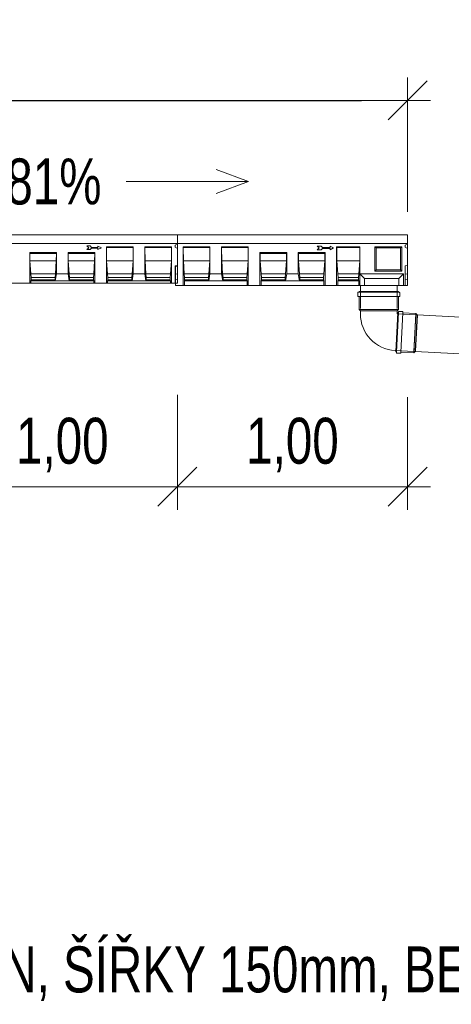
# Model space of a CAD drawing. Header units: metres. Extents: x 132658.5 to 132700.5, y 77167.9 to 77197.6.
# Tile 5 of 23: x 132664.1 to 132665.9, y 77175.1 to 77179.4. Entities that reach past the tile are written whole.
import ezdxf
from ezdxf.enums import TextEntityAlignment as Align

# ---------------------------------------------------------------- set-up
doc = ezdxf.new("R2010")
doc.units = ezdxf.units.M
doc.header["$MEASUREMENT"] = 0
doc.linetypes.add('STRICHPUNKT', pattern=[1, 0.5, -0.25, 0, -0.25])
doc.layers.get('0').update_dxf_attribs({"lineweight": 13})
doc.layers.get('DEFPOINTS').update_dxf_attribs({"lineweight": 0})
for name, color, linetype, lineweight in [('DUENN', 4, 'Continuous', 0), ('DUENN-18', 94, 'Continuous', 0), ('KOTY', 7, 'Continuous', 13), ('KRESBA', 6, 'Continuous', 0), ('MITTE', 1, 'STRICHPUNKT', 0), ('OSMA_KG-System(PPs)-view', 30, 'Continuous', 0), ('SICHTBAR', 7, 'Continuous', 0)]:
    doc.layers.add(name, color=color, linetype=linetype, lineweight=lineweight)
doc.styles.add('STYLE-ARIAL', font='arial.ttf')
doc.styles.add('STYLE-ARIAL_CE_-TTF', font='Arial CE -ttf.shx')
doc.dimstyles.new('250', dxfattribs={"dimtxt": 0.5, "dimasz": 0.5, "dimexe": 0.25, "dimexo": 0.25, "dimgap": 0.25, "dimtad": 1, "dimdec": 0, "dimlfac": 1000, "dimdsep": 46, "dimtxsty": 'STYLE-ARIAL_CE_-TTF', "dimblk": 'KOTA_ZN250_1.0', "dimcen": 0, "dimadec": 4, "dimazin": 3, "dimtfac": 1, "dimtdec": 0, "dimtofl": 0, "dimtmove": 2, "dimatfit": 1, "dimldrblk": 'OBLIQUE', "dimfxl": 0, "dimfrac": 2, "dimtolj": 1, "dimarcsym": 0})

# ---------------------------------------------------------------- blocks, each defined once
blk = doc.blocks.new('KOTA_ZN250')
at = {"color": 0, "linetype": 'ByBlock', "lineweight": -2, "ltscale": 0.25}
for p, q in [((0, -0.25), (0, 0.25)), ((0.212, 0.212), (-0.212, -0.212)), ((-0.25, 0), (0.25, 0))]:
    blk.add_line(p, q, dxfattribs=at)
blk = doc.blocks.new('KOTA_ZN250_1.0')
blk.add_line((0, 0), (-1, 0))
at = {"layer": 'KOTY', "ltscale": 0.25}
for p, q in [((0, -0.5), (0, 0.5)), ((0.424, 0.424), (-0.424, -0.424)), ((-0.5, 0), (0.5, 0))]:
    blk.add_line(p, q, dxfattribs=at)
blk = doc.blocks.new('*D115')
at = {"layer": 'DEFPOINTS', "color": 0, "linetype": 'Continuous', "lineweight": 13}
for p in [(132665.7499, 77179.0817), (132661.4499, 77178.4973), (132665.7499, 77178.4973)]:
    blk.add_point(p, dxfattribs=at)
at = {"layer": 'KOTY', "linetype": 'Continuous'}
for p, q in [((132661.4499, 77178.5973), (132661.4499, 77179.1817)), ((132665.7499, 77178.5973), (132665.7499, 77179.1817))]:
    blk.add_line(p, q, dxfattribs=at)
at = {"layer": 'KOTY', "color": 0, "linetype": 'Continuous', "lineweight": -2}
blk.add_line((132661.6499, 77179.0817), (132665.5499, 77179.0817), dxfattribs=at)
at = {"layer": 'KOTY', "color": 0, "linetype": 'Continuous', "lineweight": -2, "xscale": 0.2, "yscale": 0.2, "zscale": 0.2, "rotation": 180}
blk.add_blockref('KOTA_ZN250_1.0', (132661.4499, 77179.0817), dxfattribs=at)
at = {"layer": 'KOTY', "color": 0, "linetype": 'Continuous', "lineweight": -2, "xscale": 0.2, "yscale": 0.2, "zscale": 0.2}
blk.add_blockref('KOTA_ZN250_1.0', (132665.7499, 77179.0817), dxfattribs=at)
at = {"layer": 'KOTY', "color": 0, "linetype": 'Continuous', "lineweight": 13, "insert": (132663.5999, 77179.3019), "char_height": 0.2, "attachment_point": 5, "style": 'STYLE-ARIAL'}
blk.add_mtext('\\A1;\\H1x;\\W0.74;4,30', dxfattribs=at)
blk = doc.blocks.new('_Oblique')
at = {"color": 0, "linetype": 'ByBlock', "lineweight": -2}
blk.add_line((0.5, 0.5), (-0.5, -0.5), dxfattribs=at)

msp = doc.modelspace()

# ---------------------------------------------------------------- linework, layer by layer
at = {"layer": 'DUENN', "color": 7, "lineweight": 0, "ltscale": 0.001}
for p, q in [((132664.3708, 77178.4487), (132664.3572, 77178.4487)), ((132664.3572, 77178.4487), (132664.3651, 77178.4408)), ((132664.3651, 77178.4408), (132664.3572, 77178.4329)), ((132664.3572, 77178.4329), (132664.3708, 77178.4329)), ((132664.3771, 77178.4424), (132664.3708, 77178.4487)), ((132664.3708, 77178.4329), (132664.3771, 77178.4392)), ((132664.4044, 77178.4424), (132664.3771, 77178.4424)), ((132664.3771, 77178.4392), (132664.4044, 77178.4392)), ((132664.4202, 77178.4408), (132664.4044, 77178.4476)), ((132664.4044, 77178.4476), (132664.4044, 77178.4424)), ((132664.4044, 77178.434), (132664.4202, 77178.4408)), ((132664.4044, 77178.4392), (132664.4044, 77178.434)), ((132665.3742, 77178.4485), (132665.3571, 77178.4485)), ((132665.3571, 77178.4485), (132665.3656, 77178.44)), ((132665.3571, 77178.4315), (132665.3656, 77178.44)), ((132665.3742, 77178.4315), (132665.3571, 77178.4315)), ((132665.3806, 77178.4421), (132665.3742, 77178.4485)), ((132665.3806, 77178.4379), (132665.3742, 77178.4315)), ((132665.4139, 77178.4421), (132665.3806, 77178.4421)), ((132665.4139, 77178.4379), (132665.3806, 77178.4379)), ((132665.428, 77178.44), (132665.4139, 77178.4481)), ((132665.4139, 77178.4481), (132665.4139, 77178.4421)), ((132665.428, 77178.44), (132665.4139, 77178.4319)), ((132665.4139, 77178.4319), (132665.4139, 77178.4379))]:
    msp.add_line(p, q, dxfattribs=at)
at = {"layer": 'DUENN-18', "color": 7, "linetype": 'Continuous', "lineweight": 0, "ltscale": 0.001}
for p, q in [((132664.1082, 77178.2873), (132664.1082, 77178.4203)), ((132664.1082, 77178.4203), (132664.109, 77178.4159)), ((132664.1082, 77178.4203), (132664.2249, 77178.4203)), ((132664.1093, 77178.3848), (132664.109, 77178.4159)), ((132664.109, 77178.4159), (132664.2241, 77178.4159)), ((132664.2241, 77178.4159), (132664.2238, 77178.3848)), ((132664.2241, 77178.4159), (132664.2249, 77178.4203)), ((132664.2249, 77178.4203), (132664.2249, 77178.3273)), ((132664.2749, 77178.3273), (132664.2749, 77178.4203)), ((132664.2749, 77178.4203), (132664.2757, 77178.4159)), ((132664.2749, 77178.4203), (132664.3916, 77178.4203)), ((132664.276, 77178.3848), (132664.2757, 77178.4159)), ((132664.2757, 77178.4159), (132664.3908, 77178.4159)), ((132664.3908, 77178.4159), (132664.3905, 77178.3848)), ((132664.3908, 77178.4159), (132664.3916, 77178.4203)), ((132664.3916, 77178.4203), (132664.3916, 77178.2873)), ((132664.5582, 77178.4453), (132664.4416, 77178.4453)), ((132664.4421, 77178.4423), (132664.4416, 77178.4453)), ((132664.4416, 77178.2873), (132664.4416, 77178.4453)), ((132664.4421, 77178.4423), (132664.5577, 77178.4423)), ((132664.4426, 77178.3848), (132664.4421, 77178.4423)), ((132664.5577, 77178.4423), (132664.5572, 77178.3848)), ((132664.5582, 77178.4453), (132664.5577, 77178.4423)), ((132664.5582, 77178.3273), (132664.5582, 77178.4453)), ((132664.7249, 77178.4453), (132664.6082, 77178.4453)), ((132664.6088, 77178.4423), (132664.6082, 77178.4453)), ((132664.6082, 77178.3273), (132664.6082, 77178.4453)), ((132664.6088, 77178.4423), (132664.7244, 77178.4423)), ((132664.6093, 77178.3848), (132664.6088, 77178.4423)), ((132664.7244, 77178.4423), (132664.7238, 77178.3848)), ((132664.7249, 77178.4453), (132664.7244, 77178.4423)), ((132664.7249, 77178.2873), (132664.7249, 77178.4453)), ((132664.7749, 77178.2773), (132664.7749, 77178.4453)), ((132664.7754, 77178.4423), (132664.7749, 77178.4453)), ((132664.8916, 77178.4453), (132664.7749, 77178.4453)), ((132664.776, 77178.3848), (132664.7754, 77178.4423)), ((132664.7754, 77178.4423), (132664.891, 77178.4423)), ((132664.891, 77178.4423), (132664.8905, 77178.3848)), ((132664.8916, 77178.4453), (132664.891, 77178.4423)), ((132664.8916, 77178.4453), (132664.8916, 77178.3273)), ((132664.9416, 77178.3273), (132664.9416, 77178.4453)), ((132664.9421, 77178.4423), (132664.9416, 77178.4453)), ((132665.0582, 77178.4453), (132664.9416, 77178.4453)), ((132664.9426, 77178.3848), (132664.9421, 77178.4423)), ((132664.9421, 77178.4423), (132665.0577, 77178.4423)), ((132665.0577, 77178.4423), (132665.0572, 77178.3848)), ((132665.0582, 77178.4453), (132665.0577, 77178.4423)), ((132665.0582, 77178.4453), (132665.0582, 77178.2773)), ((132665.1082, 77178.4203), (132665.2249, 77178.4203)), ((132665.1082, 77178.4203), (132665.109, 77178.4159)), ((132665.1082, 77178.2773), (132665.1082, 77178.4203)), ((132665.109, 77178.4159), (132665.2241, 77178.4159)), ((132665.1093, 77178.3848), (132665.109, 77178.4159)), ((132665.2241, 77178.4159), (132665.2238, 77178.3848)), ((132665.2241, 77178.4159), (132665.2249, 77178.4203)), ((132665.2249, 77178.4203), (132665.2249, 77178.3273)), ((132665.2749, 77178.4203), (132665.3916, 77178.4203)), ((132665.2749, 77178.4203), (132665.2757, 77178.4159)), ((132665.2749, 77178.3273), (132665.2749, 77178.4203)), ((132665.2757, 77178.4159), (132665.3908, 77178.4159)), ((132665.276, 77178.3848), (132665.2757, 77178.4159)), ((132665.3908, 77178.4159), (132665.3905, 77178.3848)), ((132665.3908, 77178.4159), (132665.3916, 77178.4203)), ((132665.3916, 77178.4203), (132665.3916, 77178.2773)), ((132664.1093, 77178.3848), (132664.2238, 77178.3848)), ((132664.1133, 77178.3273), (132664.1093, 77178.3848)), ((132664.2238, 77178.3848), (132664.2198, 77178.3273)), ((132664.276, 77178.3848), (132664.3905, 77178.3848)), ((132664.28, 77178.3273), (132664.276, 77178.3848)), ((132664.3905, 77178.3848), (132664.3865, 77178.3273)), ((132664.4426, 77178.3848), (132664.5572, 77178.3848)), ((132664.4467, 77178.3273), (132664.4426, 77178.3848)), ((132664.5572, 77178.3848), (132664.5532, 77178.3273)), ((132664.6093, 77178.3848), (132664.7238, 77178.3848)), ((132664.6133, 77178.3273), (132664.6093, 77178.3848)), ((132664.7238, 77178.3848), (132664.7198, 77178.3273)), ((132664.78, 77178.3273), (132664.776, 77178.3848)), ((132664.776, 77178.3848), (132664.8905, 77178.3848)), ((132664.8905, 77178.3848), (132664.8865, 77178.3273)), ((132664.9466, 77178.3273), (132664.9426, 77178.3848)), ((132664.9426, 77178.3848), (132665.0572, 77178.3848)), ((132665.0572, 77178.3848), (132665.0531, 77178.3273)), ((132665.1133, 77178.3273), (132665.1093, 77178.3848)), ((132665.1093, 77178.3848), (132665.2238, 77178.3848)), ((132665.2238, 77178.3848), (132665.2198, 77178.3273)), ((132665.28, 77178.3273), (132665.276, 77178.3848)), ((132665.276, 77178.3848), (132665.3905, 77178.3848)), ((132665.3905, 77178.3848), (132665.3865, 77178.3273)), ((132664.1133, 77178.3273), (132664.2198, 77178.3273)), ((132664.1148, 77178.3123), (132664.1133, 77178.3273)), ((132664.2198, 77178.3273), (132664.2183, 77178.3123)), ((132664.2249, 77178.3273), (132664.2196, 77178.2973)), ((132664.2749, 77178.3273), (132664.2249, 77178.3273)), ((132664.2802, 77178.2973), (132664.2749, 77178.3273)), ((132664.28, 77178.3273), (132664.3865, 77178.3273)), ((132664.2815, 77178.3123), (132664.28, 77178.3273)), ((132664.3865, 77178.3273), (132664.385, 77178.3123)), ((132664.4467, 77178.3273), (132664.5532, 77178.3273)), ((132664.4482, 77178.3123), (132664.4467, 77178.3273)), ((132664.5532, 77178.3273), (132664.5516, 77178.3123)), ((132664.5582, 77178.3273), (132664.553, 77178.2973)), ((132664.6082, 77178.3273), (132664.5582, 77178.3273)), ((132664.6135, 77178.2973), (132664.6082, 77178.3273)), ((132664.6133, 77178.3273), (132664.7198, 77178.3273)), ((132664.6149, 77178.3123), (132664.6133, 77178.3273)), ((132664.7198, 77178.3273), (132664.7183, 77178.3123)), ((132664.7815, 77178.3123), (132664.78, 77178.3273)), ((132664.78, 77178.3273), (132664.8865, 77178.3273)), ((132664.8865, 77178.3273), (132664.8849, 77178.3123)), ((132664.8916, 77178.3273), (132664.8863, 77178.2973)), ((132664.9416, 77178.3273), (132664.8916, 77178.3273)), ((132664.9468, 77178.2973), (132664.9416, 77178.3273)), ((132664.9482, 77178.3123), (132664.9466, 77178.3273)), ((132664.9466, 77178.3273), (132665.0531, 77178.3273)), ((132665.0531, 77178.3273), (132665.0516, 77178.3123)), ((132665.1148, 77178.3123), (132665.1133, 77178.3273)), ((132665.1133, 77178.3273), (132665.2198, 77178.3273)), ((132665.2198, 77178.3273), (132665.2183, 77178.3123)), ((132665.2249, 77178.3273), (132665.2196, 77178.2973)), ((132665.2749, 77178.3273), (132665.2249, 77178.3273)), ((132665.2802, 77178.2973), (132665.2749, 77178.3273)), ((132665.2815, 77178.3123), (132665.28, 77178.3273)), ((132665.28, 77178.3273), (132665.3865, 77178.3273)), ((132665.3865, 77178.3273), (132665.385, 77178.3123)), ((132664.1135, 77178.2973), (132664.1148, 77178.3016)), ((132664.1135, 77178.2973), (132664.2196, 77178.2973)), ((132664.1135, 77178.2873), (132664.1135, 77178.2973)), ((132664.1148, 77178.3123), (132664.2183, 77178.3123)), ((132664.1148, 77178.3016), (132664.1148, 77178.3123)), ((132664.1148, 77178.3016), (132664.2183, 77178.3016)), ((132664.2183, 77178.3123), (132664.2183, 77178.3016)), ((132664.2183, 77178.3016), (132664.2196, 77178.2973)), ((132664.2196, 77178.2973), (132664.2802, 77178.2973)), ((132664.2802, 77178.2973), (132664.2815, 77178.3016)), ((132664.2802, 77178.2973), (132664.3863, 77178.2973)), ((132664.2815, 77178.3123), (132664.385, 77178.3123)), ((132664.2815, 77178.3016), (132664.2815, 77178.3123)), ((132664.2815, 77178.3016), (132664.385, 77178.3016)), ((132664.385, 77178.3123), (132664.385, 77178.3016)), ((132664.385, 77178.3016), (132664.3863, 77178.2973)), ((132664.3863, 77178.2973), (132664.3863, 77178.2873)), ((132664.4469, 77178.2973), (132664.4482, 77178.3016)), ((132664.4469, 77178.2973), (132664.553, 77178.2973)), ((132664.4469, 77178.2873), (132664.4469, 77178.2973)), ((132664.4482, 77178.3123), (132664.5516, 77178.3123)), ((132664.4482, 77178.3016), (132664.4482, 77178.3123)), ((132664.4482, 77178.3016), (132664.5516, 77178.3016)), ((132664.5516, 77178.3123), (132664.5516, 77178.3016)), ((132664.5516, 77178.3016), (132664.553, 77178.2973)), ((132664.553, 77178.2973), (132664.6135, 77178.2973)), ((132664.6135, 77178.2973), (132664.6149, 77178.3016)), ((132664.6135, 77178.2973), (132664.7196, 77178.2973)), ((132664.6149, 77178.3123), (132664.7183, 77178.3123)), ((132664.6149, 77178.3016), (132664.6149, 77178.3123)), ((132664.6149, 77178.3016), (132664.7183, 77178.3016)), ((132664.7183, 77178.3123), (132664.7183, 77178.3016)), ((132664.7183, 77178.3016), (132664.7196, 77178.2973)), ((132664.7196, 77178.2973), (132664.7196, 77178.2873)), ((132664.7802, 77178.2973), (132664.7815, 77178.3016)), ((132664.7802, 77178.2773), (132664.7802, 77178.2973)), ((132664.7802, 77178.2973), (132664.8863, 77178.2973)), ((132664.7815, 77178.3016), (132664.7815, 77178.3123)), ((132664.7815, 77178.3123), (132664.8849, 77178.3123)), ((132664.7815, 77178.3016), (132664.8849, 77178.3016)), ((132664.8849, 77178.3123), (132664.8849, 77178.3016)), ((132664.8849, 77178.3016), (132664.8863, 77178.2973)), ((132664.8863, 77178.2973), (132664.9468, 77178.2973)), ((132664.9468, 77178.2973), (132664.9482, 77178.3016)), ((132664.9468, 77178.2973), (132665.0529, 77178.2973)), ((132664.9482, 77178.3016), (132664.9482, 77178.3123)), ((132664.9482, 77178.3123), (132665.0516, 77178.3123)), ((132664.9482, 77178.3016), (132665.0516, 77178.3016)), ((132665.0516, 77178.3123), (132665.0516, 77178.3016)), ((132665.0516, 77178.3016), (132665.0529, 77178.2973)), ((132665.0529, 77178.2973), (132665.0529, 77178.2773)), ((132665.1135, 77178.2973), (132665.1148, 77178.3016)), ((132665.1135, 77178.2773), (132665.1135, 77178.2973)), ((132665.1135, 77178.2973), (132665.2196, 77178.2973)), ((132665.1148, 77178.3016), (132665.1148, 77178.3123)), ((132665.1148, 77178.3123), (132665.2183, 77178.3123)), ((132665.1148, 77178.3016), (132665.2183, 77178.3016)), ((132665.2183, 77178.3123), (132665.2183, 77178.3016)), ((132665.2183, 77178.3016), (132665.2196, 77178.2973)), ((132665.2196, 77178.2973), (132665.2802, 77178.2973)), ((132665.2802, 77178.2973), (132665.2815, 77178.3016)), ((132665.2802, 77178.2973), (132665.3863, 77178.2973)), ((132665.2815, 77178.3016), (132665.2815, 77178.3123)), ((132665.2815, 77178.3123), (132665.385, 77178.3123)), ((132665.2815, 77178.3016), (132665.385, 77178.3016)), ((132665.385, 77178.3123), (132665.385, 77178.3016)), ((132665.385, 77178.3016), (132665.3863, 77178.2973)), ((132665.3863, 77178.2973), (132665.3863, 77178.2773))]:
    msp.add_line(p, q, dxfattribs=at)
at = {"layer": 'DUENN-18', "color": 7, "linetype": 'Continuous', "lineweight": 0}
for p, q in [((132665.5432, 77178.4453), (132665.4416, 77178.4453)), ((132665.4421, 77178.4423), (132665.4416, 77178.4453)), ((132665.4416, 77178.2773), (132665.4416, 77178.4453)), ((132665.4421, 77178.4423), (132665.5432, 77178.4423)), ((132665.4426, 77178.3848), (132665.4421, 77178.4423)), ((132665.5427, 77178.4423), (132665.5422, 77178.3848)), ((132665.5432, 77178.4453), (132665.5427, 77178.4423)), ((132665.5432, 77178.3273), (132665.5432, 77178.4453)), ((132665.7249, 77178.4453), (132665.6082, 77178.4453)), ((132665.6082, 77178.4453), (132665.6132, 77178.4403)), ((132665.6082, 77178.4453), (132665.6082, 77178.3393)), ((132665.6132, 77178.4403), (132665.7199, 77178.4403)), ((132665.6132, 77178.3443), (132665.6132, 77178.4403)), ((132665.7249, 77178.4453), (132665.7199, 77178.4403)), ((132665.7199, 77178.4403), (132665.7199, 77178.3443)), ((132665.7249, 77178.3393), (132665.7249, 77178.4453)), ((132665.4426, 77178.3848), (132665.5432, 77178.3848)), ((132665.4466, 77178.3273), (132665.4426, 77178.3848)), ((132665.5422, 77178.3848), (132665.5381, 77178.3273)), ((132665.4466, 77178.3273), (132665.5381, 77178.3273)), ((132665.4482, 77178.3123), (132665.4466, 77178.3273)), ((132665.5381, 77178.3273), (132665.5366, 77178.3123)), ((132665.5432, 77178.2773), (132665.5432, 77178.3273)), ((132665.7319, 77178.3273), (132665.5432, 77178.3273)), ((132665.5632, 77178.3073), (132665.5432, 77178.3273)), ((132665.6082, 77178.3393), (132665.6132, 77178.3443)), ((132665.6082, 77178.3393), (132665.7249, 77178.3393)), ((132665.7199, 77178.3443), (132665.6132, 77178.3443)), ((132665.7319, 77178.3273), (132665.7119, 77178.3073)), ((132665.7249, 77178.3393), (132665.7199, 77178.3443)), ((132665.7319, 77178.2773), (132665.7319, 77178.3273)), ((132665.4468, 77178.2973), (132665.4482, 77178.3016)), ((132665.4468, 77178.2973), (132665.5379, 77178.2973)), ((132665.4468, 77178.2773), (132665.4468, 77178.2973)), ((132665.4482, 77178.3123), (132665.5366, 77178.3123)), ((132665.4482, 77178.3016), (132665.4482, 77178.3123)), ((132665.4482, 77178.3016), (132665.5366, 77178.3016)), ((132665.5366, 77178.3123), (132665.5366, 77178.3016)), ((132665.5366, 77178.3016), (132665.5379, 77178.2973)), ((132665.5379, 77178.2973), (132665.5379, 77178.2773)), ((132665.5632, 77178.2773), (132665.5632, 77178.3073)), ((132665.7119, 77178.3073), (132665.5632, 77178.3073)), ((132665.7119, 77178.2773), (132665.7119, 77178.3073))]:
    msp.add_line(p, q, dxfattribs=at)
at = {"layer": 'KOTY', "linetype": 'Continuous'}
for p, q in [((132664.7499, 77177.8006), (132664.7499, 77177.3013)), ((132665.7499, 77177.7906), (132665.7499, 77177.3013))]:
    msp.add_line(p, q, dxfattribs=at)
at = {"layer": 'KOTY', "color": 7, "linetype": 'Continuous', "lineweight": 13}
for p, q in [((132663.7499, 77177.4013), (132664.7499, 77177.4013)), ((132664.7499, 77177.4013), (132665.7499, 77177.4013))]:
    msp.add_line(p, q, dxfattribs=at)
at = {"layer": 'KRESBA', "color": 7, "lineweight": 13, "ltscale": 0.25}
for p, q in [((132665.0588, 77178.7294), (132664.9184, 77178.7813)), ((132664.5267, 77178.7294), (132665.0588, 77178.7294)), ((132665.0588, 77178.7294), (132664.9184, 77178.6775))]:
    msp.add_line(p, q, dxfattribs=at)
at = {"layer": 'MITTE', "color": 7, "lineweight": 0, "ltscale": 0.005}
for p, q in [((132665.5449, 77178.2773), (132665.5449, 77178.1667)), ((132665.7049, 77178.2773), (132665.7049, 77178.1667)), ((132665.7049, 77178.1667), (132665.5449, 77178.1667)), ((132665.7049, 77178.1667), (132665.5449, 77178.1667))]:
    msp.add_line(p, q, dxfattribs=at)
at = {"layer": 'OSMA_KG-System(PPs)-view', "color": 7, "lineweight": 0}
for p, q in [((132665.5339, 77178.2453), (132665.5339, 77178.2309)), ((132665.5395, 77178.2473), (132665.5359, 77178.2473)), ((132665.5395, 77178.2507), (132665.5395, 77178.2473)), ((132665.7103, 77178.2507), (132665.5395, 77178.2507)), ((132665.7103, 77178.2473), (132665.5395, 77178.2473)), ((132665.541, 77178.2507), (132665.7088, 77178.2507)), ((132665.7103, 77178.2507), (132665.7103, 77178.2473)), ((132665.7103, 77178.2473), (132665.7139, 77178.2473)), ((132665.7159, 77178.2453), (132665.7159, 77178.2309)), ((132665.5359, 77178.2289), (132665.5395, 77178.2289)), ((132665.5395, 77178.2289), (132665.5395, 77178.1721)), ((132665.7103, 77178.2289), (132665.5395, 77178.2289)), ((132665.7103, 77178.2289), (132665.7103, 77178.1721)), ((132665.7139, 77178.2289), (132665.7103, 77178.2289)), ((132665.5395, 77178.1721), (132665.5449, 77178.1667)), ((132665.7103, 77178.1721), (132665.5395, 77178.1721)), ((132665.5449, 77178.1536), (132665.5449, 77178.1667)), ((132665.7049, 77178.1667), (132665.5449, 77178.1667)), ((132665.6987, 77177.9883), (132665.7077, 77178.1589)), ((132665.7076, 77178.1574), (132665.6988, 77177.9898)), ((132665.7021, 77177.9881), (132665.7111, 77178.1587)), ((132665.7103, 77178.1721), (132665.7049, 77178.1667)), ((132665.7049, 77178.1667), (132665.7049, 77178.1536)), ((132665.7049, 77178.1536), (132665.7859, 77178.1494)), ((132665.7077, 77178.1589), (132665.7111, 77178.1587)), ((132665.7111, 77178.1587), (132665.7112, 77178.1623)), ((132665.7133, 77178.1642), (132665.7277, 77178.1634)), ((132665.7205, 77177.9872), (132665.7294, 77178.1578)), ((132665.7296, 77178.1613), (132665.7294, 77178.1578)), ((132665.7294, 77178.1578), (132665.7862, 77178.1548)), ((132665.7772, 77177.9842), (132665.7862, 77178.1548)), ((132665.7862, 77178.1548), (132665.7913, 77178.1491)), ((132665.7775, 77177.9896), (132665.7859, 77178.1494)), ((132665.7829, 77177.9893), (132665.7913, 77178.1491)), ((132665.7928, 77178.1471), (132665.7846, 77177.9911)), ((132665.7859, 77178.1494), (132665.7928, 77178.1471)), ((132668.3159, 77178.0168), (132665.7913, 77178.1491)), ((132665.7775, 77177.9896), (132665.6965, 77177.9938)), ((132665.6987, 77177.9883), (132665.7021, 77177.9881)), ((132665.7021, 77177.9881), (132665.7019, 77177.9846)), ((132665.7038, 77177.9825), (132665.7182, 77177.9817)), ((132665.7203, 77177.9836), (132665.7205, 77177.9872)), ((132665.7205, 77177.9872), (132665.7772, 77177.9842)), ((132665.7772, 77177.9842), (132665.7829, 77177.9893)), ((132665.7846, 77177.9911), (132665.7775, 77177.9896)), ((132665.7829, 77177.9893), (132668.3075, 77177.857))]:
    msp.add_line(p, q, dxfattribs=at)
for centre, radius, start, end in [((132665.5359, 77178.2453), 0.002, 90, 180), ((132665.7139, 77178.2453), 0.002, 0, 90), ((132665.5359, 77178.2309), 0.002, 180, 270), ((132665.7139, 77178.2309), 0.002, 270, 0), ((132665.7049, 77178.1536), 0.16, 180, 267)]:
    msp.add_arc(centre, radius, start, end, dxfattribs=at)
at = {"layer": 'OSMA_KG-System(PPs)-view', "color": 7, "lineweight": 0, "extrusion": (0, 0, -1)}
for centre, start, end in [((-132665.7132, 77178.1622), 3, 93), ((-132665.7276, 77178.1615), 93, 183), ((-132665.7039, 77177.9844), 273, 3), ((-132665.7183, 77177.9837), 183, 273)]:
    msp.add_arc(centre, 0.002, start, end, dxfattribs=at)
at = {"layer": 'SICHTBAR', "color": 7, "linetype": 'Continuous', "lineweight": 0, "ltscale": 0.001}
for p, q in [((132663.7499, 77178.4973), (132664.7499, 77178.4973)), ((132664.7499, 77178.4973), (132665.7499, 77178.4973)), ((132663.7499, 77178.4593), (132664.7499, 77178.4593)), ((132664.7499, 77178.4576), (132664.7399, 77178.4522)), ((132664.7399, 77178.4522), (132664.7399, 77178.443)), ((132664.7499, 77178.4576), (132664.7499, 77178.4593)), ((132664.7499, 77178.4593), (132665.7499, 77178.4593)), ((132665.7499, 77178.4576), (132665.7399, 77178.4522)), ((132665.7399, 77178.4522), (132665.7399, 77178.443)), ((132665.7499, 77178.4576), (132665.7499, 77178.4593)), ((132664.7399, 77178.443), (132664.7499, 77178.4376)), ((132665.7399, 77178.443), (132665.7499, 77178.4376)), ((132664.7499, 77178.365), (132664.7399, 77178.3623)), ((132665.7499, 77178.365), (132665.7399, 77178.3623)), ((132664.7399, 77178.3623), (132664.7399, 77178.2873)), ((132664.7399, 77178.3263), (132664.7499, 77178.3274)), ((132664.7499, 77178.3613), (132664.7419, 77178.3591)), ((132664.7419, 77178.3591), (132664.7419, 77178.2773)), ((132665.7399, 77178.3623), (132665.7399, 77178.2773)), ((132665.7399, 77178.3263), (132665.7499, 77178.3274)), ((132664.7399, 77178.3013), (132664.7499, 77178.304)), ((132665.7399, 77178.3013), (132665.7499, 77178.304))]:
    msp.add_line(p, q, dxfattribs=at)
at = {"layer": 'SICHTBAR', "color": 7, "lineweight": 0, "ltscale": 0.001}
for p, q in [((132664.7499, 77178.4973), (132664.7499, 77178.2873)), ((132664.7499, 77178.4973), (132664.7499, 77178.3613)), ((132665.7499, 77178.4973), (132665.7499, 77178.2773)), ((132664.7499, 77178.2873), (132663.7419, 77178.2873)), ((132665.7499, 77178.2773), (132664.7419, 77178.2773))]:
    msp.add_line(p, q, dxfattribs=at)

# ---------------------------------------------------------------- block references
at = {"layer": 'KOTY', "color": 7, "linetype": 'Continuous', "lineweight": 13, "xscale": 0.3999200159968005, "yscale": 0.3999200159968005}
for p in [(132664.7499, 77177.4013), (132665.7499, 77177.4013)]:
    msp.add_blockref('KOTA_ZN250', p, dxfattribs=at)
at = {"layer": 'KOTY', "color": 7, "linetype": 'Continuous', "lineweight": 13, "xscale": 0.3999200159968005, "yscale": 0.3999200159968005, "rotation": 180}
msp.add_blockref('KOTA_ZN250', (132664.7499, 77177.4013), dxfattribs=at)

# ---------------------------------------------------------------- texts
at = {"layer": 'KOTY', "color": 7, "linetype": 'Continuous', "lineweight": 13, "style": 'STYLE-ARIAL', "width": 0.74}
for s, p in [('SPÁD TERÉNU 4,81%', (132663.3634, 77178.7294)), ('1,00', (132664.2499, 77177.6013)), ('1,00', (132665.2499, 77177.6013))]:
    msp.add_text(s, height=0.2, dxfattribs=at).set_placement(p, align=Align.MIDDLE_CENTER)
at = {"layer": 'KRESBA', "color": 7, "style": 'STYLE-ARIAL', "width": 0.74}
msp.add_text('SYSTÉM: POLYMERBETON, ŠÍŘKY 150mm, BEZ SPÁDU DNA', height=0.2, dxfattribs=at).set_placement((132661.4501, 77175.3015), align=Align.MIDDLE_LEFT)

# ---------------------------------------------------------------- dimensions: what is measured, and where the dimension line sits
at = {"layer": 'KOTY', "color": 7, "linetype": 'Continuous', "lineweight": 13}
dim = msp.add_linear_dim(base=(132665.7499, 77179.0817), p1=(132661.4499, 77178.4973), p2=(132665.7499, 77178.4973), text='\\H1x;\\W0.74;4,30', dimstyle='250', override={"dimscale": 0, "dimtxt": 0.2, "dimasz": 0.2, "dimexe": 0.1, "dimexo": 0.1, "dimgap": 0.1, "dimtxsty": 'STYLE-ARIAL', "dimclre": 256, "dimfrac": 0, "dimlwe": 65535}, dxfattribs=at)
dim.commit()
dim.dimension.update_dxf_attribs({"geometry": '*D115', "text_midpoint": (132663.5999, 77179.3019)})

doc.saveas('drawing.dxf')
